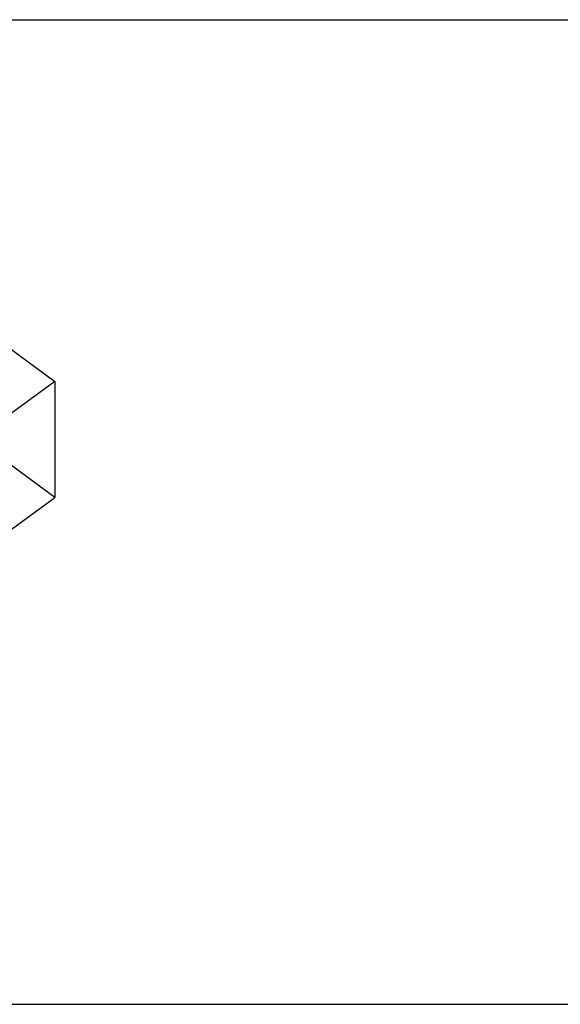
# Model space of a CAD drawing. Header units: inches. Extents: x 0 to 198, y 0 to 128.
# Tile 68 of 102: x 66.183 to 66.847, y 89.394 to 90.605. Entities that reach past the tile are written whole.
import ezdxf

# ---------------------------------------------------------------- set-up
doc = ezdxf.new("R2010")
doc.units = ezdxf.units.IN
doc.header["$LTSCALE"] = 10.872093
doc.header["$MEASUREMENT"] = 0
doc.linetypes.add('HIDDEN', pattern=[0.2, 0.1, -0.1])
doc.linetypes.add('PHANTOM', pattern=[0.8, 0.45, -0.05, 0.1, -0.05, 0.1, -0.05])
doc.layers.get('0').update_dxf_attribs({"linetype": 'CONTINUOUS'})
doc.layers.add('AVAILABLE_DOOR_SPACE', color=7, linetype='CONTINUOUS')
doc.layers.add('DEFAULT_2', color=8, linetype='HIDDEN')

msp = doc.modelspace()

# ---------------------------------------------------------------- linework, layer by layer
at = {"color": 3, "linetype": 'Continuous'}
msp.add_line((41.3728, 89.394), (89.8528, 89.394), dxfattribs=at)
at = {"layer": 'AVAILABLE_DOOR_SPACE', "color": 4, "linetype": 'PHANTOM'}
msp.add_line((42.9878, 90.6048), (88.2378, 90.6048), dxfattribs=at)
at = {"layer": 'DEFAULT_2', "color": 8, "linetype": 'HIDDEN'}
for p, q in [((65.9191, 90.3846), (66.226, 90.16)), ((66.226, 90.0173), (65.9191, 90.2419)), ((66.226, 90.16), (65.9191, 89.9354)), ((66.226, 90.16), (66.226, 90.0173)), ((65.9191, 89.7927), (66.226, 90.0173))]:
    msp.add_line(p, q, dxfattribs=at)

doc.saveas('drawing.dxf')
